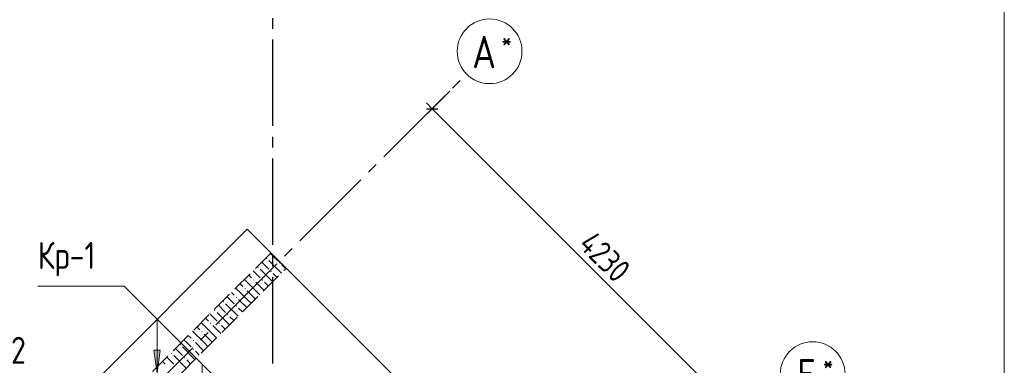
# Model space of a CAD drawing. Header units: millimetres. Extents: x 0 to 43617, y 0 to 59400.
# Tile 19 of 33: x 24034 to 33149, y 33223 to 36425. Entities that reach past the tile are written whole.
import ezdxf

# ---------------------------------------------------------------- set-up
doc = ezdxf.new("R2010")
doc.units = ezdxf.units.MM
doc.linetypes.add('______2', pattern=[270, 200, -70])
doc.linetypes.add('______5', pattern=[1100, 800, -100, 100, -100])
for name, color, linetype, lineweight in [('Standard', 7, 'Continuous', 25), ('Оси', 40, '______5', 18), ('Позиционная метка номер позиции', 7, 'Continuous', 13)]:
    doc.layers.add(name, color=color, linetype=linetype, lineweight=lineweight)
doc.layers.add('ЖБ Перекрытие верхний уровень', color=7, linetype='Continuous', lineweight=25, true_color=0xe0e0ff)
doc.layers.add('ЖБ Стена верхний уровень', color=7, linetype='Continuous', lineweight=25, true_color=0x006e00)
doc.styles.add('GOST 2.304-81', font='txt')
doc.styles.add('ISOCPEUR', font='txt')

msp = doc.modelspace()

# ---------------------------------------------------------------- hatches: boundary and pattern name
at = {"layer": 'ЖБ Стена верхний уровень', "linetype": 'Continuous', "lineweight": 18, "transparency": 33554687}
for points in [[(26314.5, 34213.1), (26321, 34219.6), (26327.4, 34213.1), (26321, 34206.6)], [(26234.5, 34133.1), (26240.9, 34139.6), (26247.4, 34133.1), (26240.9, 34126.6)], [(26354.4, 34093.1), (26360.9, 34099.6), (26367.4, 34093.1), (26360.9, 34086.6)], [(26434.5, 34173.1), (26440.9, 34179.6), (26447.4, 34173.1), (26440.9, 34166.6)], [(26194.5, 34013.1), (26201, 34019.6), (26207.5, 34013.1), (26201, 34006.6)], [(26274.5, 34013.1), (26281, 34019.6), (26287.5, 34013.1), (26281, 34006.6)], [(26114.5, 33933.1), (26121, 33939.6), (26127.4, 33933.1), (26121, 33926.6)], [(25914.5, 33813.1), (25921, 33819.6), (25927.4, 33813.1), (25921, 33806.6)], [(26034.5, 33853.1), (26040.9, 33859.6), (26047.4, 33853.1), (26040.9, 33846.6)], [(25834.5, 33733.1), (25840.9, 33739.6), (25847.4, 33733.1), (25840.9, 33726.6)], [(26034.5, 33773.1), (26040.9, 33779.6), (26047.4, 33773.1), (26040.9, 33766.6)], [(25954.4, 33693.1), (25960.9, 33699.6), (25967.4, 33693.1), (25960.9, 33686.6)], [(25794.5, 33613.1), (25801, 33619.6), (25807.5, 33613.1), (25801, 33606.6)], [(25874.5, 33613.1), (25881, 33619.6), (25887.5, 33613.1), (25881, 33606.6)], [(25634.5, 33453.1), (25640.9, 33459.6), (25647.4, 33453.1), (25640.9, 33446.6)], [(25714.5, 33533.1), (25721, 33539.6), (25727.4, 33533.1), (25721, 33526.6)], [(25514.5, 33413.1), (25521, 33419.6), (25527.4, 33413.1), (25521, 33406.6)], [(25634.5, 33373.1), (25640.9, 33379.6), (25647.4, 33373.1), (25640.9, 33366.6)], [(25434.5, 33333.1), (25440.9, 33339.6), (25447.4, 33333.1), (25440.9, 33326.6)], [(25554.4, 33293.1), (25560.9, 33299.6), (25567.4, 33293.1), (25560.9, 33286.6)]]:
    msp.add_hatch(color=7, dxfattribs=at).paths.add_polyline_path(points, flags=16)
at = {"layer": 'Позиционная метка номер позиции', "linetype": 'Continuous', "lineweight": 13, "transparency": 33554687}
msp.add_hatch(color=7, dxfattribs=at).paths.add_polyline_path([(25335.4, 33362.5), (25305.4, 33152.5), (25275.5, 33362.5)], flags=16)

# ---------------------------------------------------------------- linework, layer by layer
at = {"layer": 'Standard', "color": 251, "linetype": 'Continuous', "lineweight": -3, "true_color": 0x656565, "transparency": 33554687}
for q in [(28015.4, 35763.5), (27940.8, 35688.9), (27764, 35512.1)]:
    msp.add_line((27852.4, 35600.5), q, dxfattribs=at)
at = {"layer": 'Standard', "color": 7, "linetype": 'Continuous', "lineweight": 13, "transparency": 33554687}
for q in [(27799.4, 35653.5), (30843.5, 32609.4)]:
    msp.add_line((27852.4, 35600.5), q, dxfattribs=at)
at = {"layer": 'Standard', "color": 7, "linetype": 'Continuous', "lineweight": 25, "transparency": 33554687}
msp.add_line((27799.4, 35600.5), (27905.4, 35600.5), dxfattribs=at)
at = {"layer": 'Standard', "color": 254, "linetype": 'Continuous', "lineweight": 13, "true_color": 0xc4c4ff, "transparency": 33554687}
msp.add_lwpolyline([(7324.1, 10030), (33149, 10030), (33149, 57295), (7324.1, 57295), (7324.1, 10030)], dxfattribs=at)
at = {"layer": 'ЖБ Перекрытие верхний уровень', "color": 7, "linetype": 'Continuous', "lineweight": 18, "transparency": 33554687}
for p, q in [((26141.2, 34483.3), (23332.5, 31674.5)), ((31635.4, 28989), (26141.2, 34483.3))]:
    msp.add_line(p, q, dxfattribs=at)
at = {"layer": 'ЖБ Стена верхний уровень', "color": 251, "linetype": '______2', "lineweight": 13, "true_color": 0x656565, "transparency": 33554687}
for p, q in [((26358.9, 34262.6), (24619.4, 32523.1)), ((26500.3, 34121.1), (26358.9, 34262.6)), ((24760.9, 32381.7), (26500.3, 34121.1))]:
    msp.add_line(p, q, dxfattribs=at)
at = {"layer": 'ЖБ Стена верхний уровень', "color": 9, "linetype": 'Continuous', "lineweight": 18, "true_color": 0xc7c7c7, "transparency": 33554687}
for p, q in [((26340.9, 34193.1), (26456.6, 34077.4)), ((26381, 34233.1), (26355.2, 34258.9)), ((26421, 34193.1), (26381, 34233.1)), ((26221, 34073.1), (26195.2, 34098.9)), ((26260.9, 34113.1), (26376.6, 33997.4)), ((26275.2, 34178.9), (26340.9, 34113.1)), ((26460.9, 34153.1), (26496.6, 34117.4)), ((26221, 33913.1), (26115.2, 34018.9)), ((26155.2, 34058.9), (26181, 34033.1)), ((26260.9, 34033.1), (26221, 34073.1)), ((26381, 34073.1), (26416.6, 34037.4)), ((26140.9, 33833.1), (26035.2, 33938.9)), ((26075.2, 33978.9), (26101, 33953.1)), ((26140.9, 33913.1), (26216.6, 33837.4)), ((26221, 33993.1), (26296.6, 33917.4)), ((26221, 33913.1), (26256.6, 33877.4)), ((26301, 33993.1), (26336.6, 33957.4)), ((25981, 33833.1), (25955.2, 33858.9)), ((26021, 33793.1), (25981, 33833.1)), ((25995.2, 33898.9), (26021, 33873.1)), ((26060.9, 33833.1), (26136.6, 33757.4)), ((26140.9, 33833.1), (26176.6, 33797.4)), ((25875.2, 33778.9), (25940.9, 33713.1)), ((25940.9, 33793.1), (26056.6, 33677.4)), ((26060.9, 33753.1), (26096.6, 33717.4)), ((25755.2, 33658.9), (25781, 33633.1)), ((25821, 33673.1), (25795.2, 33698.9)), ((25860.9, 33633.1), (25821, 33673.1)), ((25860.9, 33713.1), (25976.6, 33597.4)), ((25981, 33673.1), (26016.6, 33637.4)), ((25675.2, 33578.9), (25701, 33553.1)), ((25821, 33513.1), (25715.2, 33618.9)), ((25821, 33593.1), (25896.6, 33517.4)), ((25901, 33593.1), (25936.6, 33557.4)), ((25581, 33433.1), (25555.2, 33458.9)), ((25595.2, 33498.9), (25621, 33473.1)), ((25740.9, 33433.1), (25635.2, 33538.9)), ((25740.9, 33513.1), (25816.6, 33437.4)), ((25821, 33513.1), (25856.6, 33477.4)), ((25475.2, 33378.9), (25540.9, 33313.1)), ((25540.9, 33393.1), (25656.6, 33277.4)), ((25621, 33393.1), (25581, 33433.1)), ((25660.9, 33433.1), (25736.6, 33357.4)), ((25740.9, 33433.1), (25776.6, 33397.4)), ((25421, 33273.1), (25395.2, 33298.9)), ((25460.9, 33233.1), (25421, 33273.1)), ((25460.9, 33313.1), (25576.6, 33197.4)), ((25581, 33273.1), (25616.6, 33237.4)), ((25660.9, 33353.1), (25696.6, 33317.4)), ((25355.2, 33258.9), (25381, 33233.1))]:
    msp.add_line(p, q, dxfattribs=at)
at = {"layer": 'Оси', "color": 8, "linetype": '______5', "lineweight": -3, "transparency": 33554687}
for p, q in [((26374, 51640), (26374, 7100)), ((9515.6, 17263.7), (28171.9, 35920))]:
    msp.add_line(p, q, dxfattribs=at)
at = {"layer": 'Оси', "color": 7, "linetype": 'Continuous', "lineweight": 13, "transparency": 33554687}
for centre in [(28384.1, 36132.1), (31375.1, 33141.1)]:
    msp.add_circle(centre, 300, dxfattribs=at)
at = {"layer": 'Позиционная метка номер позиции', "color": 7, "linetype": 'Continuous', "lineweight": 13, "transparency": 33554687}
for p, q in [((25305.4, 33152.5), (25305.4, 33652.5)), ((25305.4, 33152.5), (25275.5, 33362.5)), ((25275.5, 33362.5), (25335.4, 33362.5)), ((25305.4, 33362.5), (25305.4, 33377.5)), ((25335.4, 33362.5), (25305.4, 33152.5)), ((25722.4, 32735.6), (25722.4, 33235.6))]:
    msp.add_line(p, q, dxfattribs=at)
msp.add_lwpolyline([(30219.8, 28238.1), (30219.8, 28738.1), (25001.4, 33956.6), (24201.4, 33956.6)], dxfattribs=at)

# ---------------------------------------------------------------- texts
at = {"layer": 'Standard', "color": 7, "linetype": 'Continuous', "lineweight": 25, "transparency": 33554687, "insert": (29195.3, 34328.3), "char_height": 220, "width": 657.05, "attachment_point": 7, "rotation": 315, "style": 'GOST 2.304-81'}
msp.add_mtext('4230', dxfattribs=at)
at = {"layer": 'Standard', "color": 7, "linetype": 'Continuous', "lineweight": 25, "transparency": 33554687, "char_height": 250, "attachment_point": 7, "style": 'GOST 2.304-81'}
for s, insert, width in [('Кр-1', (24201.4, 34048.2), 675.671), ('Кр-2', (23521.8, 33169.4), 728.955)]:
    msp.add_mtext(s, dxfattribs=dict(at, insert=insert, width=width))
at = {"layer": 'Оси', "color": 7, "linetype": 'Continuous', "lineweight": 25, "transparency": 33554687, "attachment_point": 7, "style": 'ISOCPEUR'}
for s, insert, char_height, width in [('\\W0.80;*', (28492.6, 36149.7), 180, 215.9), ('\\W0.82;А', (28222.6, 35974.6), 300, 392.649), ('\\W0.80;Б', (31228.6, 32983.6), 300, 359.83), ('\\W0.80;*', (31468.6, 33158.6), 180, 215.891)]:
    msp.add_mtext(s, dxfattribs=dict(at, insert=insert, char_height=char_height, width=width))

doc.saveas('drawing.dxf')
